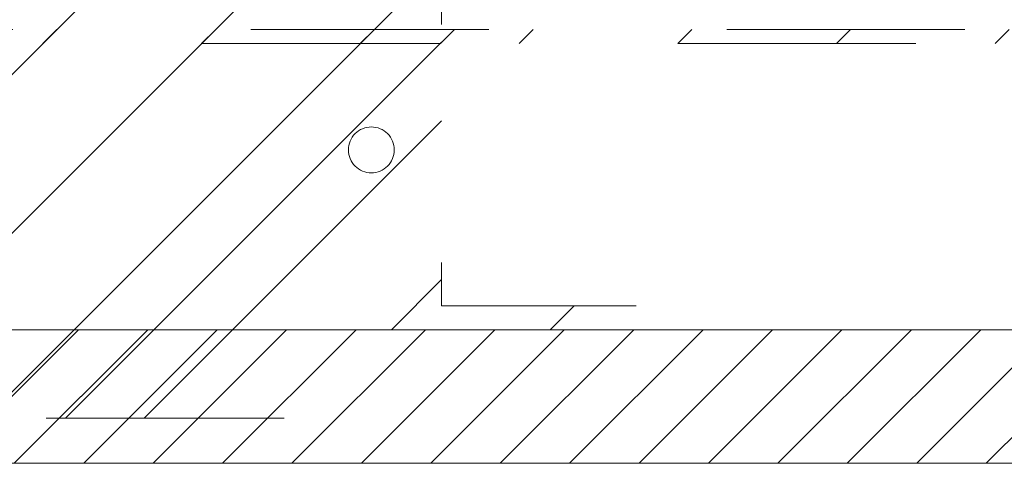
# Model space of a CAD drawing. Header units: inches. Extents: x -416 to -272, y -73 to 47.
# Tile 78 of 206: x -379 to -373.48, y -13.47 to -10.99. Entities that reach past the tile are written whole.
import ezdxf

# ---------------------------------------------------------------- set-up
doc = ezdxf.new("R2010")
doc.units = ezdxf.units.IN
doc.header["$LTSCALE"] = 32
doc.header["$MEASUREMENT"] = 0
doc.linetypes.add('Dash Style-1', pattern=[0.083328, 0.041656, -0.041672])
for name, color, linetype, lineweight in [('DashLine', 7, 'Continuous', 13), ('DashLineFill', 7, 'Dash Style-1', 13), ('Drawing', 7, 'Continuous', 18), ('None', 7, 'Continuous', 18), ('SolidLine', 7, 'Continuous', 15)]:
    doc.layers.add(name, color=color, linetype=linetype, lineweight=lineweight)
doc.layers.add('Electrical', color=1, linetype='Dash Style-1', lineweight=15, true_color=0xff0000)
pattern_1 = [(45, (0, 0), (-1.61302, 1.935715), []), (45, (-1.0608, 1.0608), (-0.472346, 0.4167613), [])]

# ---------------------------------------------------------------- blocks, each defined once
blk = doc.blocks.new('Group-24')
at = {"layer": 'DashLineFill', "linetype": 'Continuous', "lineweight": 13}
h = blk.add_hatch(dxfattribs=at)
h.set_pattern_fill('Steel', color=253, style=0, pattern_type=2)
h.set_pattern_definition(pattern_1)
h.paths.add_polyline_path([(-0.0472, 0.1575), (69.7717, 0.1575), (69.7717, 0.0787), (-0.0472, 0.0787)])
at = {"layer": 'DashLineFill', "flags": 128}
blk.add_lwpolyline([(-0.0472, 0.1575), (69.7717, 0.1575), (69.7717, 0.0787), (-0.0472, 0.0787)], close=True, dxfattribs=at)
blk = doc.blocks.new('Group-25')
at = {"layer": 'None'}
blk.add_blockref('Group-24', (0, 0), dxfattribs=at)
blk = doc.blocks.new('SL Desktop Screen (2D)-2')
at = {"layer": 'None'}
blk.add_blockref('Group-25', (0, 0), dxfattribs=at)
at = {"layer": 'Drawing', "color": 0, "flags": 1}
for tag in ['Tag', 'Catalog', 'Option1', 'Option2', 'Option3', 'Option4', 'Option5', 'Option6', 'Option7', 'Option8', 'Option9', 'Option10', 'Option11', 'Option12', 'Custom', 'FinishGroup', 'Discount', 'Item2', 'Item3', 'Item6', 'Item8', 'Item9', 'Item10', 'Item12', 'Item13', 'Item16', 'Item18', 'Item19', 'Item20', 'Item21', 'Item22', 'Item23', 'Item24', 'Item25', 'Item1', 'Item4', 'Item5', 'Item7', 'Item11', 'Item14', 'Item15', 'Item17']:
    blk.add_attdef(tag, (-55.1155, 3.8569), '', height=0.00709, dxfattribs=at)
blk = doc.blocks.new('1BRPX9-Util_Bkt_Lg-N (2D)')
at = {"layer": 'DashLineFill', "linetype": 'Continuous', "lineweight": 13}
h = blk.add_hatch(dxfattribs=at)
h.set_pattern_fill('Steel', color=253, style=0, pattern_type=2)
h.set_pattern_definition(pattern_1)
edge = h.paths.add_edge_path()
edge.add_line((-4.4685, 7.5394), (-2.4213, 7.5394))
edge.add_line((-2.4213, 7.5394), (-2.4213, 7.9173))
edge.add_arc((-2.3031, 7.9173), 0.1181, 90, 180, ccw=False)
edge.add_line((-2.3031, 8.0354), (2.3031, 8.0354))
edge.add_arc((2.3031, 7.9173), 0.1181, 0, 90, ccw=False)
edge.add_line((2.4213, 7.9173), (2.4213, 7.5394))
edge.add_line((2.4213, 7.5394), (4.4685, 7.5394))
edge.add_line((4.4685, 7.5394), (4.4685, 7.4055))
edge.add_line((4.4685, 7.4055), (3.1299, 7.4055))
edge.add_line((3.1299, 7.4055), (3.1299, -2.0118))
edge.add_line((3.1299, -2.0118), (4.4685, -2.0118))
edge.add_line((4.4685, -2.0118), (4.4685, -2.1457))
edge.add_line((4.4685, -2.1457), (2.4213, -2.1457))
edge.add_line((2.4213, -2.1457), (2.4213, -2.5236))
edge.add_arc((2.3031, -2.5236), 0.1181, 270, 360, ccw=False)
edge.add_line((2.3031, -2.6417), (-2.3031, -2.6417))
edge.add_arc((-2.3031, -2.5236), 0.1181, 180, 270, ccw=False)
edge.add_line((-2.4213, -2.5236), (-2.4213, -2.1457))
edge.add_line((-2.4213, -2.1457), (-4.4685, -2.1457))
edge.add_line((-4.4685, -2.1457), (-4.4685, -2.0118))
edge.add_line((-4.4685, -2.0118), (-3.1299, -2.0118))
edge.add_line((-3.1299, -2.0118), (-3.1299, 7.4055))
edge.add_line((-3.1299, 7.4055), (-4.4685, 7.4055))
edge.add_line((-4.4685, 7.4055), (-4.4685, 7.5394))
at = {"layer": 'DashLineFill', "flags": 128}
blk.add_lwpolyline([(-4.4685, 7.5394), (-2.4213, 7.5394), (-2.4213, 7.9173, -0.414214), (-2.3031, 8.0354), (2.3031, 8.0354, -0.414214), (2.4213, 7.9173), (2.4213, 7.5394), (4.4685, 7.5394), (4.4685, 7.4055), (3.1299, 7.4055), (3.1299, -2.0118), (4.4685, -2.0118), (4.4685, -2.1457), (2.4213, -2.1457), (2.4213, -2.5236, -0.414214), (2.3031, -2.6417), (-2.3031, -2.6417, -0.414214), (-2.4213, -2.5236), (-2.4213, -2.1457), (-4.4685, -2.1457), (-4.4685, -2.0118), (-3.1299, -2.0118), (-3.1299, 7.4055), (-4.4685, 7.4055)], format="xyb", close=True, dxfattribs=at)
at = {"layer": 'SolidLine', "flags": 128}
blk.add_lwpolyline([(-2.7362, 6.403), (-2.7488, 6.4036), (-2.7613, 6.4055), (-2.7735, 6.4085), (-2.7854, 6.4128), (-2.7968, 6.4182), (-2.8076, 6.4247), (-2.8177, 6.4322), (-2.8271, 6.4406), (-2.8356, 6.45), (-2.8431, 6.4601), (-2.8495, 6.4709), (-2.8549, 6.4823), (-2.8592, 6.4942), (-2.8623, 6.5064), (-2.8641, 6.5189), (-2.8647, 6.5315), (-2.8641, 6.5441), (-2.8623, 6.5566), (-2.8592, 6.5688), (-2.8549, 6.5807), (-2.8495, 6.5921), (-2.8431, 6.6029), (-2.8356, 6.613), (-2.8271, 6.6224), (-2.8177, 6.6308), (-2.8076, 6.6383), (-2.7968, 6.6448), (-2.7854, 6.6502), (-2.7735, 6.6545), (-2.7613, 6.6575), (-2.7488, 6.6594), (-2.7362, 6.66), (-2.7236, 6.6594), (-2.7112, 6.6575), (-2.6989, 6.6545), (-2.687, 6.6502), (-2.6756, 6.6448), (-2.6648, 6.6383), (-2.6547, 6.6308), (-2.6454, 6.6224), (-2.6369, 6.613), (-2.6294, 6.6029), (-2.6229, 6.5921), (-2.6175, 6.5807), (-2.6133, 6.5688), (-2.6102, 6.5566), (-2.6083, 6.5441), (-2.6077, 6.5315), (-2.6083, 6.5189), (-2.6102, 6.5064), (-2.6133, 6.4942), (-2.6175, 6.4823), (-2.6229, 6.4709), (-2.6294, 6.4601), (-2.6369, 6.45), (-2.6454, 6.4406), (-2.6547, 6.4322), (-2.6648, 6.4247), (-2.6756, 6.4182), (-2.687, 6.4128), (-2.6989, 6.4085), (-2.7112, 6.4055), (-2.7236, 6.4036)], close=True, dxfattribs=at)
blk = doc.blocks.new('Group-97')
at = {"layer": 'Electrical', "linetype": 'Continuous', "lineweight": 5, "true_color": 0xdd0000}
h = blk.add_hatch(dxfattribs=at)
h.set_pattern_fill('ElectricalHatch', color=12, style=0, pattern_type=2)
h.set_pattern_definition([(45, (0, 0), (-0.3333333, -0.7222222), [])])
h.paths.add_polyline_path([(21.998, -0.0197), (50.0492, -0.0197), (50.0492, -0.7677), (21.998, -0.7677)])
at = {"layer": 'Electrical', "flags": 128}
blk.add_lwpolyline([(21.998, -0.0197), (50.0492, -0.0197), (50.0492, -0.7677), (21.998, -0.7677)], close=True, dxfattribs=at)
at = {"layer": 'SolidLine', "flags": 128}
for points in [[(0.7874, -0.0197), (71.2598, -0.0197), (71.2598, -0.7677), (0.7874, -0.7677)], [(0.7874, -0.7677), (71.2598, -0.7677), (71.2598, -11.2008), (0.7874, -11.2008)]]:
    blk.add_lwpolyline(points, close=True, dxfattribs=at)
at = {"layer": 'DashLine', "color": 7}
blk.add_blockref('1BRPX9-Util_Bkt_Lg-N (2D)', (36.0236, -8.3071), dxfattribs=at)
blk = doc.blocks.new('Group-99')
at = {"layer": 'None'}
blk.add_blockref('Group-97', (0, 0), dxfattribs=at)
blk = doc.blocks.new('SL Credenza Desk (2D)-2')
at = {"layer": 'None'}
blk.add_blockref('Group-99', (0, 0), dxfattribs=at)
at = {"layer": 'Drawing', "color": 0, "flags": 1}
for tag in ['Tag', 'Catalog', 'Option1', 'Option2', 'Option3', 'Option4', 'Option5', 'Option6', 'Option7', 'Option8', 'Option9', 'Option10', 'Option11', 'Option12', 'Custom', 'FinishGroup', 'Discount', 'Item2', 'Item3', 'Item6', 'Item9', 'Item10', 'Item12', 'Item13', 'Item16', 'Item19', 'Item20', 'Item21', 'Item22', 'Item23', 'Item24', 'Item25', 'Item8', 'Item18', 'Item1', 'Item4', 'Item5', 'Item7', 'Item11', 'Item14', 'Item15', 'Item17']:
    blk.add_attdef(tag, (-56.2887, 1.4853), '', height=0.00709, dxfattribs=at)
blk = doc.blocks.new('Group-100')
at = {"layer": 'Drawing', "rotation": 180}
blk.add_blockref('SL Credenza Desk (2D)-2', (15.7192, 1.4853), dxfattribs=at)
at = {"layer": 'Drawing', "color": 0, "flags": 1}
for tag in ['Tag', 'Catalog', 'Option1', 'Option2', 'Option3', 'Option4', 'Option5', 'Option6', 'Option7', 'Option8', 'Option9', 'Option10', 'Option11', 'Option12', 'Custom', 'FinishGroup', 'Discount', 'Item2', 'Item3', 'Item6', 'Item9', 'Item10', 'Item12', 'Item13', 'Item16', 'Item19', 'Item20', 'Item21', 'Item22', 'Item23', 'Item24', 'Item25', 'Item8', 'Item18', 'Item1', 'Item4', 'Item5', 'Item7', 'Item11', 'Item14', 'Item15', 'Item17']:
    blk.add_attdef(tag, (-56.2887, 1.4853), '', height=0.00709, dxfattribs=at)

msp = doc.modelspace()

# ---------------------------------------------------------------- block references
at = {"layer": 'Drawing', "rotation": 180}
msp.add_blockref('SL Desktop Screen (2D)-2', (-344.6929, -10.9631), dxfattribs=at)

# ---------------------------------------------------------------- next in the draw order: block references
at = {"layer": 'Drawing', "color": 7}
msp.add_blockref('Group-100', (-359.4593, -14.9775), dxfattribs=at)

doc.saveas('drawing.dxf')
